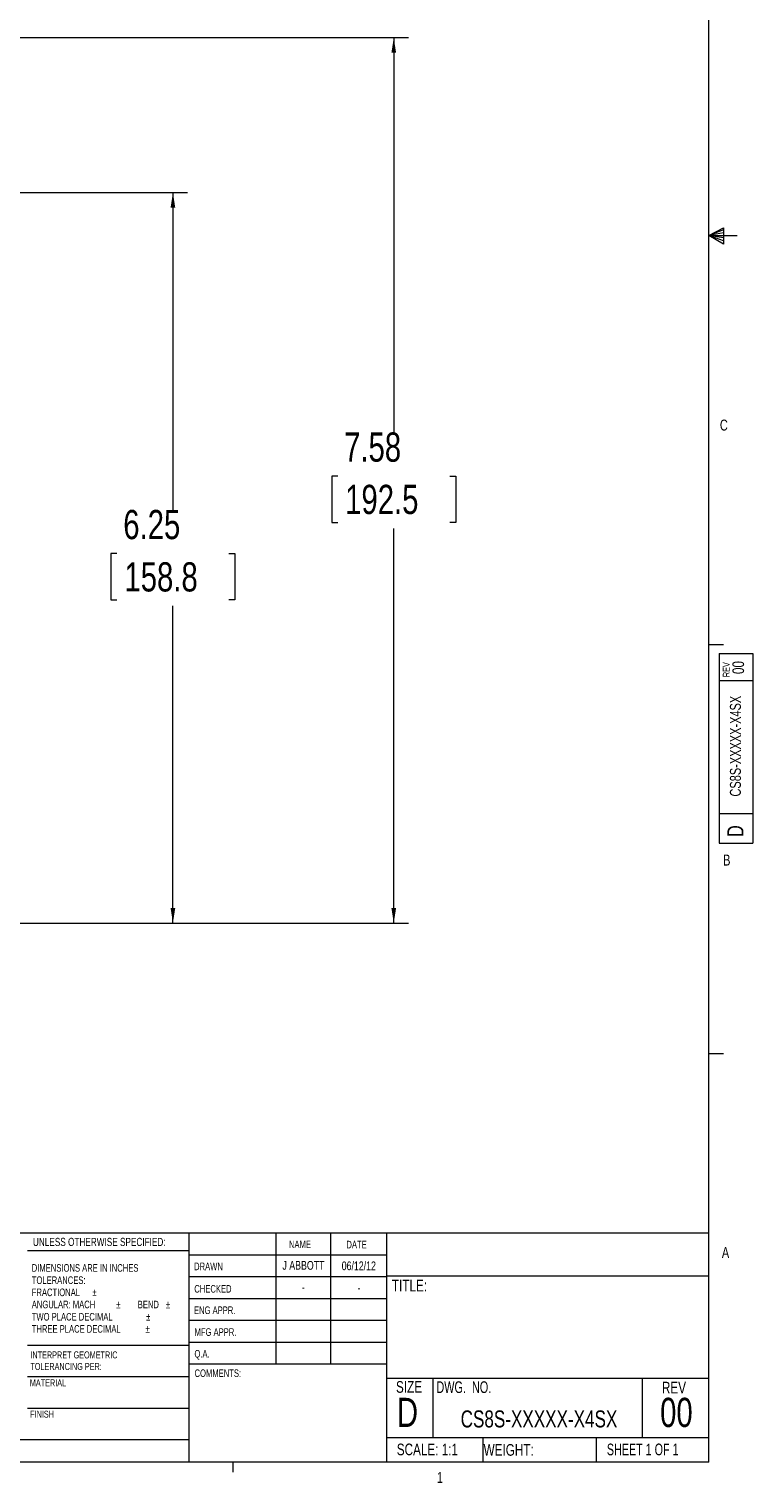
# Model space of a CAD drawing. Header units: inches. Extents: x 0.3 to 33.9, y 0.2 to 21.6.
# Tile 14 of 24: x 27.7 to 33.9, y 0.2 to 12.7. Entities that reach past the tile are written whole.
import ezdxf

# ---------------------------------------------------------------- set-up
doc = ezdxf.new("R2010")
doc.units = ezdxf.units.IN
doc.header["$MEASUREMENT"] = 0
doc.layers.add('SLD-0', color=7, linetype='Continuous', lineweight=15)
doc.styles.add('SLDTEXTSTYLE0', font='TXT', dxfattribs={"width": 0.75})
doc.styles.add('SLDTEXTSTYLE1', font='TXT', dxfattribs={"width": 0.6875})
doc.styles.add('SLDTEXTSTYLE2', font='TXT', dxfattribs={"width": 0.694444})
doc.dimstyles.new('SLDDIMSTYLE0', dxfattribs={"dimtxt": 0.25, "dimasz": 0.13, "dimexe": 0, "dimexo": 0.0625, "dimgap": 0.0625, "dimtad": 0, "dimtih": 1, "dimtoh": 1, "dimrnd": 1e-09, "dimzin": 12, "dimdsep": 46, "dimtxsty": 'SLDTEXTSTYLE0', "dimsah": 1, "dimcen": 0.09, "dimadec": 0, "dimazin": 3, "dimtfac": 1, "dimtofl": 0, "dimtmove": 0, "dimatfit": 3, "dimfxl": 1, "dimfrac": 2, "dimtolj": 1, "dimtzin": 12, "dimarcsym": 0})

# ---------------------------------------------------------------- blocks, each defined once
blk = doc.blocks.new('SW_NOTE_0')
at = {"color": 0, "linetype": 'Continuous', "lineweight": 0, "char_height": 0.06, "attachment_point": 1, "style": 'SLDTEXTSTYLE0'}
for s, insert in [('INTERPRET GEOMETRIC', (0, 0.077)), ('TOLERANCING PER:', (0, -0.022))]:
    blk.add_mtext(s, dxfattribs=dict(at, insert=insert))
blk = doc.blocks.new('SW_NOTE_1')
at = {"color": 0, "linetype": 'Continuous', "lineweight": 0, "char_height": 0.065, "attachment_point": 1, "style": 'SLDTEXTSTYLE0'}
for s, insert in [('DIMENSIONS ARE IN INCHES', (0, 0.084)), ('TOLERANCES:', (0, -0.021)), ('FRACTIONAL', (0, -0.125)), ('%%p', (0.518, -0.125)), ('ANGULAR: MACH', (0, -0.229)), ('%%p', (0.723, -0.229)), ('BEND', (0.907, -0.229)), ('%%p', (1.148, -0.229)), ('TWO PLACE DECIMAL', (0, -0.334)), ('%%p', (0.979, -0.334)), ('THREE PLACE DECIMAL', (0, -0.438)), ('%%p', (0.974, -0.438))]:
    blk.add_mtext(s, dxfattribs=dict(at, insert=insert))
blk = doc.blocks.new('_D_10')
at = {"layer": 'SLD-0'}
for p, q in [((27.236, 11.279), (29.061, 11.279)), ((28.936, 11.279), (28.936, 8.563)), ((28.457, 8.189), (28.406, 8.189)), ((28.406, 8.189), (28.406, 7.792)), ((29.415, 8.189), (29.466, 8.189)), ((29.466, 8.189), (29.466, 7.792)), ((28.406, 7.792), (28.457, 7.792)), ((28.936, 5.025), (28.936, 7.741)), ((29.466, 7.792), (29.415, 7.792)), ((26.866, 5.025), (29.061, 5.025))]:
    blk.add_line(p, q, dxfattribs=at)
for points in [[(28.936, 11.279), (28.916, 11.149), (28.956, 11.149)], [(28.936, 5.025), (28.956, 5.155), (28.916, 5.155)]]:
    blk.add_solid(points, dxfattribs=at)
at = {"layer": 'SLD-0', "char_height": 0.25, "attachment_point": 1, "style": 'SLDTEXTSTYLE0'}
for s, insert in [('6.25', (28.511, 8.562, -2.447)), ('158.8', (28.521, 8.114, -2.447))]:
    blk.add_mtext(s, dxfattribs=dict(at, insert=insert))
blk = doc.blocks.new('_D_11')
at = {"layer": 'SLD-0'}
for p, q in [((23.369, 12.605), (30.951, 12.605)), ((30.826, 12.605), (30.826, 9.226)), ((30.347, 8.852), (30.296, 8.852)), ((30.296, 8.852), (30.296, 8.455)), ((31.305, 8.852), (31.356, 8.852)), ((31.356, 8.852), (31.356, 8.455)), ((30.296, 8.455), (30.347, 8.455)), ((30.826, 5.025), (30.826, 8.404)), ((31.356, 8.455), (31.305, 8.455)), ((26.866, 5.025), (30.951, 5.025))]:
    blk.add_line(p, q, dxfattribs=at)
for points in [[(30.826, 12.605), (30.806, 12.475), (30.846, 12.475)], [(30.826, 5.025), (30.846, 5.155), (30.806, 5.155)]]:
    blk.add_solid(points, dxfattribs=at)
at = {"layer": 'SLD-0', "char_height": 0.25, "attachment_point": 1, "style": 'SLDTEXTSTYLE0'}
for s, insert in [('7.58', (30.401, 9.225, -2.447)), ('192.5', (30.41, 8.777, -2.447))]:
    blk.add_mtext(s, dxfattribs=dict(at, insert=insert))

msp = doc.modelspace()

# ---------------------------------------------------------------- linework, layer by layer
at = {"color": 7, "linetype": 'Continuous', "lineweight": 0}
for p, q in [((33.523, 0.411), (33.523, 21.411)), ((33.523, 10.911), (33.647, 10.976)), ((33.647, 10.958), (33.523, 10.911)), ((33.647, 10.976), (33.647, 10.837)), ((33.647, 10.934), (33.523, 10.911)), ((33.647, 10.891), (33.523, 10.911)), ((33.647, 10.865), (33.523, 10.911)), ((33.647, 10.837), (33.523, 10.911)), ((33.523, 10.911), (33.766, 10.911)), ((33.523, 7.411), (33.648, 7.411)), ((33.61, 7.332), (33.9, 7.332)), ((33.61, 7.332), (33.61, 5.709)), ((33.9, 7.332), (33.9, 5.709)), ((33.9, 7.099), (33.61, 7.099)), ((33.61, 5.965), (33.9, 5.965)), ((33.61, 5.709), (33.9, 5.709)), ((33.523, 3.911), (33.648, 3.911)), ((25.714, 2.375), (33.523, 2.375)), ((29.073, 2.375), (29.073, 0.411)), ((29.817, 2.375), (29.817, 1.25)), ((30.285, 2.375), (30.285, 1.25)), ((30.764, 2.375), (30.764, 0.411)), ((29.073, 2.221), (27.691, 2.221)), ((29.073, 2.187), (30.764, 2.187)), ((29.073, 2), (30.764, 2)), ((30.764, 2.008), (33.523, 2.008)), ((29.073, 1.812), (30.764, 1.812)), ((30.764, 1.625), (29.073, 1.625)), ((27.691, 1.414), (29.073, 1.414)), ((30.764, 1.437), (29.073, 1.437)), ((30.764, 1.25), (29.073, 1.25)), ((27.691, 1.144), (29.073, 1.144)), ((30.764, 1.13), (33.523, 1.13)), ((31.16, 1.13), (31.16, 0.623)), ((32.951, 1.13), (32.951, 0.623)), ((27.691, 0.874), (29.073, 0.874)), ((30.764, 0.623), (33.523, 0.623)), ((31.587, 0.623), (31.587, 0.411)), ((32.559, 0.623), (32.559, 0.411)), ((25.714, 0.607), (29.073, 0.607)), ((33.523, 0.411), (0.523, 0.411)), ((29.448, 0.411), (29.448, 0.326))]:
    msp.add_line(p, q, dxfattribs=at)

# ---------------------------------------------------------------- block references
for name, p in [('SW_NOTE_1', (27.728, 2.023)), ('SW_NOTE_0', (27.716, 1.283))]:
    msp.add_blockref(name, p, dxfattribs=at)

# ---------------------------------------------------------------- texts
for s, insert, char_height, attachment_point, style in [('C', (33.617, 9.335), 0.0938, 1, 'SLDTEXTSTYLE0'), ('B', (33.645, 5.612), 0.0938, 1, 'SLDTEXTSTYLE0'), ('UNLESS OTHERWISE SPECIFIED:', (27.738, 2.332), 0.07, 1, 'SLDTEXTSTYLE0'), ('NAME', (29.929, 2.309), 0.065, 1, 'SLDTEXTSTYLE0'), ('DATE', (30.421, 2.307), 0.065, 1, 'SLDTEXTSTYLE0'), ('A', (33.634, 2.253), 0.0938, 1, 'SLDTEXTSTYLE0'), ('DRAWN', (29.117, 2.12), 0.065, 1, 'SLDTEXTSTYLE0'), ('J ABBOTT', (30.053, 2.134), 0.075, 2, 'SLDTEXTSTYLE0'), ('06/12/12', (30.527, 2.13), 0.075, 2, 'SLDTEXTSTYLE0'), ('CHECKED', (29.119, 1.928), 0.065, 1, 'SLDTEXTSTYLE0'), ('-', (30.052, 1.946), 0.075, 2, 'SLDTEXTSTYLE0'), ('-', (30.528, 1.942), 0.075, 2, 'SLDTEXTSTYLE0'), ('TITLE:', (30.81, 1.973), 0.1, 1, 'SLDTEXTSTYLE0'), ('ENG APPR.', (29.116, 1.745), 0.065, 1, 'SLDTEXTSTYLE0'), ('MFG APPR.', (29.121, 1.558), 0.065, 1, 'SLDTEXTSTYLE0'), ('Q.A.', (29.12, 1.372), 0.065, 1, 'SLDTEXTSTYLE0'), ('MATERIAL', (27.711, 1.121), 0.06, 1, 'SLDTEXTSTYLE0'), ('COMMENTS:', (29.121, 1.206), 0.065, 1, 'SLDTEXTSTYLE0'), ('SIZE', (30.845, 1.106), 0.1, 1, 'SLDTEXTSTYLE0'), ('DWG.  NO.', (31.191, 1.104), 0.1, 1, 'SLDTEXTSTYLE2'), ('REV', (33.121, 1.1), 0.1, 1, 'SLDTEXTSTYLE0'), ('D', (30.853, 0.963), 0.25, 1, 'SLDTEXTSTYLE0'), ('00', (33.245, 0.963), 0.25, 2, 'SLDTEXTSTYLE0'), ('FINISH', (27.714, 0.853), 0.06, 1, 'SLDTEXTSTYLE0'), ('CS8S-XXXXX-X4SX', (32.069, 0.855), 0.14583, 2, 'SLDTEXTSTYLE0'), ('SCALE: 1:1', (30.852, 0.571), 0.1, 1, 'SLDTEXTSTYLE0'), ('WEIGHT:', (31.595, 0.567), 0.1, 1, 'SLDTEXTSTYLE0'), ('SHEET 1 OF 1', (32.65, 0.571), 0.1, 1, 'SLDTEXTSTYLE1'), ('1', (31.195, 0.328), 0.0938, 1, 'SLDTEXTSTYLE0')]:
    msp.add_mtext(s, dxfattribs=dict(at, insert=insert, char_height=char_height, attachment_point=attachment_point, style=style))
at = {"color": 7, "linetype": 'Continuous', "lineweight": 0, "rotation": 90, "style": 'SLDTEXTSTYLE0'}
for s, insert, char_height, attachment_point in [('REV', (33.642, 7.131), 0.06, 1), ('00', (33.724, 7.213), 0.1, 2), ('CS8S-XXXXX-X4SX', (33.703, 6.54), 0.09375, 2), ('D', (33.681, 5.763), 0.138, 1)]:
    msp.add_mtext(s, dxfattribs=dict(at, insert=insert, char_height=char_height, attachment_point=attachment_point))

# ---------------------------------------------------------------- dimensions: what is measured, and where the dimension line sits
at = {"layer": 'SLD-0'}
for base, p2, picture, middle in [((30.826, 12.605), (23.319, 12.605), '_D_11', (30.826, 8.815)), ((28.936, 11.279), (27.186, 11.279), '_D_10', (28.936, 8.152))]:
    dim = msp.add_linear_dim(base=base, p1=(26.816, 5.025), p2=p2, angle=90, dimstyle='SLDDIMSTYLE0', dxfattribs=at)
    dim.commit()
    dim.dimension.update_dxf_attribs({"geometry": picture, "text_midpoint": middle, "dimtype": 160})

doc.saveas('drawing.dxf')
